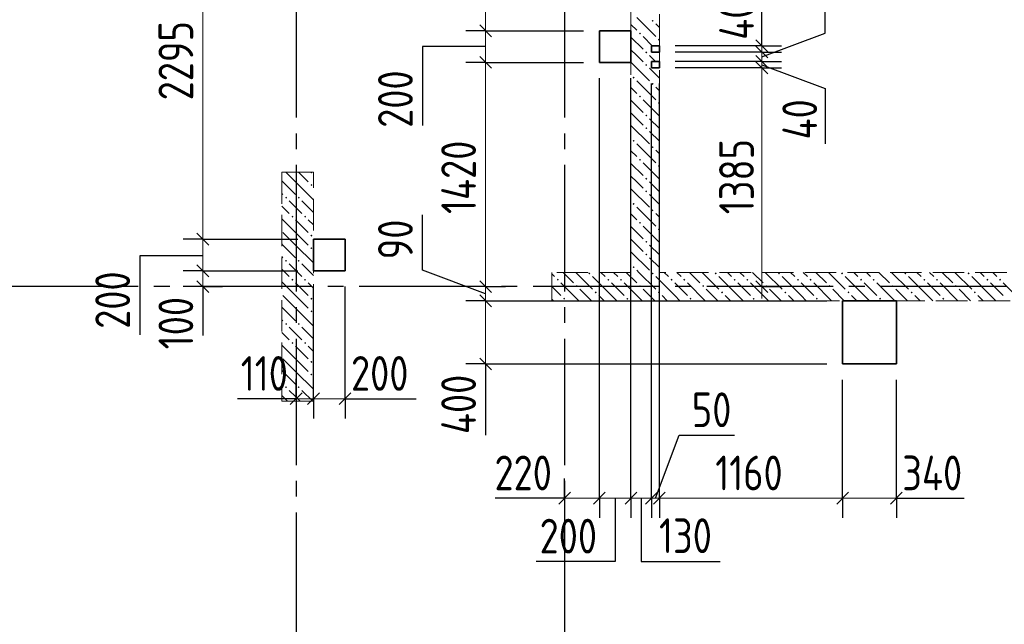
# Model space of a CAD drawing. Header units: millimetres. Extents: x 0 to 31317, y 0 to 42000.
# Tile 8 of 16: x 12874 to 19108, y 21492 to 25320. Entities that reach past the tile are written whole.
import ezdxf

# ---------------------------------------------------------------- set-up
doc = ezdxf.new("R2010")
doc.units = ezdxf.units.MM
doc.linetypes.add('______2', pattern=[270, 200, -70])
doc.linetypes.add('______5', pattern=[1100, 800, -100, 100, -100])
for name, color, linetype, lineweight in [('Standard', 7, 'Continuous', 25), ('ЖБ Пилон', 180, 'Continuous', 25), ('Оси', 40, '______5', 18), ('Размерная выноска', 7, 'Continuous', 13)]:
    doc.layers.add(name, color=color, linetype=linetype, lineweight=lineweight)
doc.layers.add('ЖБ Перекрытие верхний уровень', color=7, linetype='Continuous', lineweight=25, true_color=0xe0e0ff)
doc.layers.add('ЖБ Стена верхний уровень', color=7, linetype='Continuous', lineweight=25, true_color=0x006e00)
doc.styles.add('GOST 2.304-81', font='txt')

msp = doc.modelspace()

# ---------------------------------------------------------------- hatches: boundary and pattern name
at = {"layer": 'ЖБ Пилон', "linetype": 'Continuous', "lineweight": 18, "transparency": 33554687}
for points in [[(14714.5, 24353.1), (14716.3, 24355), (14725.6, 24355), (14727.5, 24353.1), (14721, 24346.6)], [(14714.5, 24273.1), (14721, 24279.6), (14727.5, 24273.1), (14721, 24266.6)], [(14554.4, 24193.1), (14560.9, 24199.6), (14567.4, 24193.1), (14560.9, 24186.6)], [(14634.5, 24193.1), (14640.9, 24199.6), (14647.4, 24193.1), (14640.9, 24186.6)], [(14594.5, 24073.1), (14601, 24079.6), (14607.5, 24073.1), (14601, 24066.6)], [(14674.5, 24073.1), (14681, 24079.6), (14687.5, 24073.1), (14681, 24066.6)], [(14714.5, 23953.1), (14721, 23959.6), (14727.5, 23953.1), (14721, 23946.6)], [(14714.5, 23873.1), (14721, 23879.6), (14727.5, 23873.1), (14721, 23866.6)], [(14554.4, 23793.1), (14560.9, 23799.6), (14567.4, 23793.1), (14560.9, 23786.6)], [(14634.5, 23793.1), (14640.9, 23799.6), (14647.4, 23793.1), (14640.9, 23786.6)], [(14594.5, 23673.1), (14601, 23679.6), (14607.5, 23673.1), (14601, 23666.6)], [(14674.5, 23673.1), (14681, 23679.6), (14687.5, 23673.1), (14681, 23666.6)], [(14714.5, 23553.1), (14721, 23559.6), (14727.5, 23553.1), (14721, 23546.6)], [(14714.5, 23473.1), (14721, 23479.6), (14727.5, 23473.1), (14721, 23466.6)], [(14554.4, 23393.1), (14560.9, 23399.6), (14567.4, 23393.1), (14560.9, 23386.6)], [(14634.5, 23393.1), (14640.9, 23399.6), (14647.4, 23393.1), (14640.9, 23386.6)], [(14594.5, 23273.1), (14601, 23279.6), (14607.5, 23273.1), (14601, 23266.6)], [(14674.5, 23273.1), (14681, 23279.6), (14687.5, 23273.1), (14681, 23266.6)], [(14714.5, 23153.1), (14721, 23159.6), (14727.5, 23153.1), (14721, 23146.6)], [(14714.5, 23073.1), (14721, 23079.6), (14727.5, 23073.1), (14721, 23066.6)], [(14554.4, 22993.1), (14560.9, 22999.6), (14567.4, 22993.1), (14560.9, 22986.6)], [(14634.5, 22993.1), (14640.9, 22999.6), (14647.4, 22993.1), (14640.9, 22986.6)]]:
    msp.add_hatch(color=7, dxfattribs=at).paths.add_polyline_path(points, flags=16)
at = {"layer": 'ЖБ Стена верхний уровень', "linetype": 'Continuous', "lineweight": 18, "transparency": 33554687}
for points in [[(16874.5, 25313.1), (16881, 25319.6), (16887.5, 25313.1), (16881, 25306.6)], [(16794.5, 25233.1), (16801, 25239.6), (16807.5, 25233.1), (16801, 25226.6)], [(16914.5, 25193.1), (16921, 25199.6), (16924, 25196.6), (16924, 25189.7), (16921, 25186.6)], [(16834.5, 25113.1), (16840.9, 25119.6), (16847.4, 25113.1), (16840.9, 25106.6)], [(16834.5, 25033.1), (16840.9, 25039.6), (16847.4, 25033.1), (16840.9, 25026.6)], [(16754.4, 24953.1), (16760.9, 24959.6), (16767.4, 24953.1), (16760.9, 24946.6)], [(16874.5, 24913.1), (16881, 24919.6), (16887.5, 24913.1), (16881, 24906.6)], [(16794.5, 24833.1), (16801, 24839.6), (16807.5, 24833.1), (16801, 24826.6)], [(16914.5, 24793.1), (16921, 24799.6), (16924, 24796.6), (16924, 24789.7), (16921, 24786.6)], [(16834.5, 24713.1), (16840.9, 24719.6), (16847.4, 24713.1), (16840.9, 24706.6)], [(16834.5, 24633.1), (16840.9, 24639.6), (16847.4, 24633.1), (16840.9, 24626.6)], [(16754.4, 24553.1), (16760.9, 24559.6), (16767.4, 24553.1), (16760.9, 24546.6)], [(16874.5, 24513.1), (16881, 24519.6), (16887.5, 24513.1), (16881, 24506.6)], [(16794.5, 24433.1), (16801, 24439.6), (16807.5, 24433.1), (16801, 24426.6)], [(16914.5, 24393.1), (16921, 24399.6), (16924, 24396.6), (16924, 24389.7), (16921, 24386.6)], [(16834.5, 24313.1), (16840.9, 24319.6), (16847.4, 24313.1), (16840.9, 24306.6)], [(16834.5, 24233.1), (16840.9, 24239.6), (16847.4, 24233.1), (16840.9, 24226.6)], [(16754.4, 24153.1), (16760.9, 24159.6), (16767.4, 24153.1), (16760.9, 24146.6)], [(16874.5, 24113.1), (16881, 24119.6), (16887.5, 24113.1), (16881, 24106.6)], [(16794.5, 24033.1), (16801, 24039.6), (16807.5, 24033.1), (16801, 24026.6)], [(16914.5, 23993.1), (16921, 23999.6), (16924, 23996.6), (16924, 23989.7), (16921, 23986.6)], [(16834.5, 23913.1), (16840.9, 23919.6), (16847.4, 23913.1), (16840.9, 23906.6)], [(16834.5, 23833.1), (16840.9, 23839.6), (16847.4, 23833.1), (16840.9, 23826.6)], [(16754.4, 23753.1), (16760.9, 23759.6), (16767.4, 23753.1), (16760.9, 23746.6)], [(16474.5, 23713.1), (16481, 23719.6), (16487.5, 23713.1), (16481, 23706.6)], [(16874.5, 23713.1), (16881, 23719.6), (16887.5, 23713.1), (16881, 23706.6)], [(17274.5, 23713.1), (17281, 23719.6), (17287.5, 23713.1), (17281, 23706.6)], [(17674.5, 23713.1), (17681, 23719.6), (17687.5, 23713.1), (17681, 23706.6)], [(18074.5, 23713.1), (18081, 23719.6), (18087.5, 23713.1), (18081, 23706.6)], [(18474.5, 23713.1), (18481, 23719.6), (18487.5, 23713.1), (18481, 23706.6)], [(18874.5, 23713.1), (18881, 23719.6), (18887.5, 23713.1), (18881, 23706.6)], [(16274.5, 23673.1), (16281, 23679.6), (16287.5, 23673.1), (16281, 23666.6)], [(16394.5, 23633.1), (16401, 23639.6), (16407.5, 23633.1), (16401, 23626.6)], [(16594.5, 23673.1), (16601, 23679.6), (16607.5, 23673.1), (16601, 23666.6)], [(16674.5, 23673.1), (16681, 23679.6), (16687.5, 23673.1), (16681, 23666.6)], [(16794.5, 23633.1), (16801, 23639.6), (16807.5, 23633.1), (16801, 23626.6)], [(16994.5, 23673.1), (17001, 23679.6), (17007.5, 23673.1), (17001, 23666.6)], [(17074.5, 23673.1), (17081, 23679.6), (17087.5, 23673.1), (17081, 23666.6)], [(17194.5, 23633.1), (17201, 23639.6), (17207.5, 23633.1), (17201, 23626.6)], [(17394.5, 23673.1), (17401, 23679.6), (17407.5, 23673.1), (17401, 23666.6)], [(17474.5, 23673.1), (17481, 23679.6), (17487.5, 23673.1), (17481, 23666.6)], [(17594.5, 23633.1), (17601, 23639.6), (17607.5, 23633.1), (17601, 23626.6)], [(17794.5, 23673.1), (17801, 23679.6), (17807.5, 23673.1), (17801, 23666.6)], [(17874.5, 23673.1), (17881, 23679.6), (17887.5, 23673.1), (17881, 23666.6)], [(17994.5, 23633.1), (18001, 23639.6), (18007.5, 23633.1), (18001, 23626.6)], [(18194.5, 23673.1), (18201, 23679.6), (18207.5, 23673.1), (18201, 23666.6)], [(18274.5, 23673.1), (18281, 23679.6), (18287.5, 23673.1), (18281, 23666.6)], [(18394.5, 23633.1), (18401, 23639.6), (18407.5, 23633.1), (18401, 23626.6)], [(18594.5, 23673.1), (18601, 23679.6), (18607.5, 23673.1), (18601, 23666.6)], [(18674.5, 23673.1), (18681, 23679.6), (18687.5, 23673.1), (18681, 23666.6)], [(18794.5, 23633.1), (18801, 23639.6), (18807.5, 23633.1), (18801, 23626.6)], [(18994.5, 23673.1), (19001, 23679.6), (19007.5, 23673.1), (19001, 23666.6)], [(19074.5, 23673.1), (19081, 23679.6), (19087.5, 23673.1), (19081, 23666.6)], [(16514.5, 23593.1), (16521, 23599.6), (16527.5, 23593.1), (16521, 23586.6)], [(16914.5, 23593.1), (16921, 23599.6), (16927.5, 23593.1), (16921, 23586.6)], [(17314.5, 23593.1), (17321, 23599.6), (17327.5, 23593.1), (17321, 23586.6)], [(17714.5, 23593.1), (17721, 23599.6), (17727.5, 23593.1), (17721, 23586.6)], [(18114.5, 23593.1), (18121, 23599.6), (18127.5, 23593.1), (18121, 23586.6)], [(18514.5, 23593.1), (18521, 23599.6), (18527.5, 23593.1), (18521, 23586.6)], [(18914.5, 23593.1), (18921, 23599.6), (18927.4, 23593.1), (18921, 23586.6)], [(16314.5, 23553.1), (16321, 23559.6), (16327.5, 23553.1), (16321, 23546.6)], [(16714.5, 23553.1), (16721, 23559.6), (16727.5, 23553.1), (16721, 23546.6)], [(17114.5, 23553.1), (17121, 23559.6), (17127.5, 23553.1), (17121, 23546.6)], [(17514.5, 23553.1), (17521, 23559.6), (17527.5, 23553.1), (17521, 23546.6)], [(17914.5, 23553.1), (17921, 23559.6), (17927.5, 23553.1), (17921, 23546.6)], [(18314.5, 23553.1), (18321, 23559.6), (18327.5, 23553.1), (18321, 23546.6)], [(18714.5, 23553.1), (18721, 23559.6), (18727.4, 23553.1), (18721, 23546.6)]]:
    msp.add_hatch(color=7, dxfattribs=at).paths.add_polyline_path(points, flags=16)

# ---------------------------------------------------------------- linework, layer by layer
at = {"layer": 'Standard', "color": 7, "linetype": 'Continuous', "lineweight": 13, "transparency": 33554687}
for p, q in [((14034, 26225), (14034, 23930)), ((15824, 26050), (15824, 25250)), ((15824, 25250), (15824, 25050)), ((17572.6, 25155), (17572.6, 25230)), ((15824, 25050), (15824, 23630)), ((17572.6, 25015), (17572.6, 23630)), ((14034, 23930), (14034, 23730)), ((14034, 23730), (14034, 23630)), ((14034, 23630), (14034, 23555)), ((15824, 23630), (15824, 23540)), ((17572.6, 23630), (17572.6, 23555)), ((15824, 23540), (15824, 23140)), ((15824, 23140), (15824, 23065)), ((14624, 22920), (14549, 22920)), ((14734, 22920), (14624, 22920)), ((14934, 22920), (14734, 22920)), ((14934, 22920), (15009, 22920)), ((16324, 22290), (16249, 22290)), ((16544, 22290), (16324, 22290)), ((16744, 22290), (16544, 22290)), ((16874, 22290), (16744, 22290)), ((16924, 22290), (16874, 22290)), ((18084, 22290), (16924, 22290)), ((18424, 22290), (18499, 22290))]:
    msp.add_line(p, q, dxfattribs=at)
at = {"layer": 'Standard', "color": 251, "linetype": 'Continuous', "lineweight": -3, "true_color": 0x656565, "transparency": 33554687}
for p, q in [((15824, 25250), (15699, 25250)), ((15824, 25250), (15949, 25250)), ((15824, 25250), (16444, 25250)), ((17572.6, 25155), (17447.6, 25155)), ((17572.6, 25155), (17697.6, 25155)), ((17572.6, 25115), (17447.6, 25115)), ((17572.6, 25115), (17697.6, 25115)), ((15824, 25050), (15699, 25050)), ((15824, 25050), (15949, 25050)), ((15824, 25050), (16444, 25050)), ((17572.6, 25055), (17447.6, 25055)), ((17572.6, 25015), (17447.6, 25015)), ((17572.6, 25055), (17697.6, 25055)), ((17572.6, 25015), (17697.6, 25015)), ((14034, 23930), (13909, 23930)), ((14034, 23930), (14159, 23930)), ((14034, 23930), (14634, 23930)), ((14034, 23730), (13909, 23730)), ((14034, 23730), (14159, 23730)), ((14034, 23730), (14634, 23730)), ((14034, 23630), (13909, 23630)), ((14034, 23630), (14159, 23630)), ((14034, 23630), (14034, 23630)), ((15824, 23630), (15699, 23630)), ((15824, 23630), (15949, 23630)), ((15824, 23630), (15824, 23630)), ((17572.6, 23630), (17447.6, 23630)), ((17572.6, 23630), (17697.6, 23630)), ((17572.6, 23630), (17572.6, 23630)), ((15824, 23540), (15699, 23540)), ((15824, 23540), (15949, 23540)), ((15824, 23540), (17984, 23540)), ((15824, 23140), (15699, 23140)), ((15824, 23140), (15949, 23140)), ((15824, 23140), (17984, 23140)), ((14624, 22920), (14624, 23045)), ((14734, 22920), (14734, 23045)), ((14934, 22920), (14934, 23045)), ((14624, 22920), (14624, 22795)), ((14624, 22920), (14624, 22920)), ((14734, 22920), (14734, 22795)), ((14934, 22920), (14934, 22795)), ((16324, 22290), (16324, 22415)), ((16544, 22290), (16544, 22415)), ((16744, 22290), (16744, 22415)), ((16874, 22290), (16874, 22415)), ((16924, 22290), (16924, 22415)), ((18084, 22290), (18084, 22415)), ((18424, 22290), (18424, 22415)), ((16324, 22290), (16324, 22165)), ((16324, 22290), (16324, 22290)), ((16544, 22290), (16544, 22165)), ((16744, 22290), (16744, 22165)), ((16874, 22290), (16874, 22165)), ((16924, 22290), (16924, 22165)), ((18084, 22290), (18084, 22165)), ((18424, 22290), (18424, 22165))]:
    msp.add_line(p, q, dxfattribs=at)
at = {"layer": 'Standard', "color": 7, "linetype": 'Continuous', "lineweight": 25, "transparency": 33554687}
for p, q in [((15786.5, 25287.5), (15861.5, 25212.5)), ((17535.1, 25192.5), (17610.1, 25117.5)), ((17535.1, 25152.5), (17610.1, 25077.5)), ((15786.5, 25087.5), (15861.5, 25012.5)), ((17535.1, 25092.5), (17610.1, 25017.5)), ((17535.1, 25052.5), (17610.1, 24977.5)), ((13996.5, 23967.5), (14071.5, 23892.5)), ((13996.5, 23767.5), (14071.5, 23692.5)), ((13996.5, 23667.5), (14071.5, 23592.5)), ((15786.5, 23667.5), (15861.5, 23592.5)), ((17535.1, 23667.5), (17610.1, 23592.5)), ((15786.5, 23577.5), (15861.5, 23502.5)), ((15786.5, 23177.5), (15861.5, 23102.5)), ((14661.5, 22957.5), (14586.5, 22882.5)), ((14771.5, 22957.5), (14696.5, 22882.5)), ((14971.5, 22957.5), (14896.5, 22882.5)), ((16361.5, 22327.5), (16286.5, 22252.5)), ((16581.5, 22327.5), (16506.5, 22252.5)), ((16781.5, 22327.5), (16706.5, 22252.5)), ((16911.5, 22327.5), (16836.5, 22252.5)), ((16961.5, 22327.5), (16886.5, 22252.5)), ((18121.5, 22327.5), (18046.5, 22252.5)), ((18461.5, 22327.5), (18386.5, 22252.5))]:
    msp.add_line(p, q, dxfattribs=at)
at = {"layer": 'Standard', "color": 251, "linetype": 'Continuous', "lineweight": -3, "true_color": 0x656565, "transparency": 33554687}
for points in [[(17572.6, 25155), (17558.5, 25155), (17558.5, 25155), (17555.6, 25155), (17555.6, 25155), (17024, 25155)], [(17572.6, 25115), (17555.6, 25115), (17555.6, 25115), (17024, 25115)], [(17572.6, 25055), (17555.6, 25055), (17555.6, 25055), (17024, 25055)], [(17572.6, 25015), (17555.6, 25015), (17555.6, 25015), (17024, 25015)], [(16544, 22290), (16544, 22307), (16544, 22307), (16544, 24950)], [(16744, 22290), (16744, 22307), (16744, 22307), (16744, 24950)], [(16874, 22290), (16874, 22307), (16874, 22307), (16874, 24915)], [(16924, 22290), (16924, 22307), (16924, 22307), (16924, 24915)], [(14734, 22920), (14734, 22937), (14734, 22937), (14734, 23630)], [(14934, 22920), (14934, 22937), (14934, 22937), (14934, 23630)], [(18084, 22290), (18084, 22307), (18084, 22307), (18084, 22307), (18084, 22307), (18084, 22410.4), (18084, 22410.4), (18084, 23040)], [(18424, 22290), (18424, 22305.8), (18424, 22305.8), (18424, 22306.2), (18424, 22306.2), (18424, 22307), (18424, 22307), (18424, 22307), (18424, 22307), (18424, 22308.4), (18424, 22308.4), (18424, 23040)]]:
    msp.add_lwpolyline(points, dxfattribs=at)
at = {"layer": 'Standard', "color": 7, "linetype": 'Continuous', "lineweight": 13, "transparency": 33554687}
for points in [[(17572.6, 25155), (17572.6, 25136.7), (17572.6, 25136.7), (17572.6, 25115)], [(17572.6, 25115), (17572.6, 25093.4), (17572.6, 25093.4), (17572.6, 25055)], [(17572.6, 25055), (17572.6, 25021), (17572.6, 25021), (17572.6, 25015)], [(18424, 22290), (18200.4, 22290), (18200.4, 22290), (18127.6, 22290), (18127.6, 22290), (18084, 22290)]]:
    msp.add_lwpolyline(points, dxfattribs=at)
at = {"layer": 'ЖБ Перекрытие верхний уровень', "color": 7, "linetype": 'Continuous', "lineweight": 35, "transparency": 33554687}
for p, q in [((16744, 25250), (16544, 25250)), ((16544, 25250), (16544, 25050)), ((16744, 25050), (16744, 25250)), ((16924, 25155), (16874, 25155)), ((16874, 25155), (16874, 25115)), ((16924, 25115), (16924, 25155)), ((16874, 25115), (16924, 25115)), ((16544, 25050), (16744, 25050)), ((16924, 25055), (16874, 25055)), ((16874, 25055), (16874, 25015)), ((16874, 25015), (16924, 25015)), ((16924, 25015), (16924, 25055)), ((14934, 23930), (14734, 23930)), ((14734, 23930), (14734, 23730)), ((14934, 23730), (14934, 23930)), ((14734, 23730), (14934, 23730)), ((18424, 23540), (18084, 23540)), ((18084, 23540), (18084, 23140)), ((18424, 23140), (18424, 23540)), ((18084, 23140), (18424, 23140))]:
    msp.add_line(p, q, dxfattribs=at)
at = {"layer": 'ЖБ Пилон', "color": 253, "linetype": '______2', "lineweight": 13, "true_color": 0xa0a0a0, "transparency": 33554687}
for p, q in [((14534, 24355), (14534, 22905)), ((14734, 24355), (14534, 24355)), ((14734, 22905), (14734, 24355)), ((14534, 22905), (14734, 22905))]:
    msp.add_line(p, q, dxfattribs=at)
at = {"layer": 'ЖБ Пилон', "color": 9, "linetype": 'Continuous', "lineweight": 18, "true_color": 0xc7c7c7, "transparency": 33554687}
for p, q in [((14559.1, 24355), (14621, 24293.1)), ((14639.1, 24355), (14701, 24293.1)), ((14540.9, 24293.1), (14534, 24300.1)), ((14540.9, 24293.1), (14621, 24213.1)), ((14621, 24293.1), (14734, 24180.1)), ((14534, 24220.1), (14540.9, 24213.1)), ((14534, 24140.1), (14581, 24093.1)), ((14621, 24133.1), (14581, 24173.1)), ((14660.9, 24093.1), (14621, 24133.1)), ((14660.9, 24173.1), (14734, 24100.1)), ((14621, 23973.1), (14534, 24060.1)), ((14621, 24053.1), (14701, 23973.1)), ((14701, 24053.1), (14734, 24020.1)), ((14540.9, 23973.1), (14621, 23893.1)), ((14621, 23973.1), (14701, 23893.1)), ((14540.9, 23893.1), (14534, 23900.1)), ((14540.9, 23893.1), (14621, 23813.1)), ((14621, 23893.1), (14734, 23780.1)), ((14534, 23820.1), (14540.9, 23813.1)), ((14621, 23733.1), (14581, 23773.1)), ((14660.9, 23773.1), (14734, 23700.1)), ((14534, 23740.1), (14581, 23693.1)), ((14660.9, 23693.1), (14621, 23733.1)), ((14621, 23573.1), (14534, 23660.1)), ((14621, 23653.1), (14701, 23573.1)), ((14701, 23653.1), (14734, 23620.1)), ((14540.9, 23573.1), (14621, 23493.1)), ((14621, 23573.1), (14701, 23493.1)), ((14540.9, 23493.1), (14534, 23500.1)), ((14540.9, 23493.1), (14621, 23413.1)), ((14621, 23493.1), (14734, 23380.1)), ((14534, 23420.1), (14540.9, 23413.1)), ((14534, 23340.1), (14581, 23293.1)), ((14621, 23333.1), (14581, 23373.1)), ((14660.9, 23293.1), (14621, 23333.1)), ((14660.9, 23373.1), (14734, 23300.1)), ((14621, 23173.1), (14534, 23260.1)), ((14621, 23253.1), (14701, 23173.1)), ((14701, 23253.1), (14734, 23220.1)), ((14540.9, 23173.1), (14621, 23093.1)), ((14621, 23173.1), (14701, 23093.1)), ((14540.9, 23093.1), (14534, 23100.1)), ((14540.9, 23093.1), (14621, 23013.1)), ((14621, 23093.1), (14734, 22980.1)), ((14534, 23020.1), (14540.9, 23013.1)), ((14534, 22940.1), (14569.1, 22905)), ((14621, 22933.1), (14581, 22973.1)), ((14660.9, 22973.1), (14729.1, 22905)), ((14649.1, 22905), (14621, 22933.1))]:
    msp.add_line(p, q, dxfattribs=at)
at = {"layer": 'ЖБ Стена верхний уровень', "color": 251, "linetype": '______2', "lineweight": 13, "true_color": 0x656565, "transparency": 33554687}
for p, q in [((16744, 26250), (16744, 23720)), ((16924, 25155), (16924, 26250)), ((16924, 25155), (16874, 25155)), ((16874, 25155), (16874, 25115)), ((16874, 25115), (16924, 25115)), ((16924, 25055), (16924, 25115)), ((16924, 25055), (16874, 25055)), ((16874, 25055), (16874, 25015)), ((16874, 25015), (16924, 25015)), ((16924, 23720), (16924, 25015)), ((16744, 23720), (16244, 23720)), ((16244, 23720), (16244, 23540)), ((21824, 23720), (16924, 23720)), ((16244, 23540), (21824, 23540))]:
    msp.add_line(p, q, dxfattribs=at)
at = {"layer": 'ЖБ Стена верхний уровень', "color": 9, "linetype": 'Continuous', "lineweight": 18, "true_color": 0xc7c7c7, "transparency": 33554687}
for p, q in [((16781, 25333.1), (16901, 25213.1)), ((16744, 25290.1), (16781, 25253.1)), ((16924, 25270.1), (16901, 25293.1)), ((16744, 25210.1), (16821, 25133.1)), ((16879.1, 25155), (16821, 25213.1)), ((16781, 25093.1), (16744, 25130.1)), ((16821, 25053.1), (16781, 25093.1)), ((16860.9, 25093.1), (16899.1, 25055)), ((16924, 25110.1), (16919.1, 25115)), ((16744, 25050.1), (16860.9, 24933.1)), ((16860.9, 25013.1), (16924, 24950.1)), ((16744, 24890.1), (16781, 24853.1)), ((16781, 24933.1), (16901, 24813.1)), ((16924, 24870.1), (16901, 24893.1)), ((16744, 24810.1), (16821, 24733.1)), ((16924, 24710.1), (16821, 24813.1)), ((16781, 24693.1), (16744, 24730.1)), ((16821, 24653.1), (16781, 24693.1)), ((16860.9, 24693.1), (16924, 24630.1)), ((16744, 24650.1), (16860.9, 24533.1)), ((16860.9, 24613.1), (16924, 24550.1)), ((16781, 24533.1), (16901, 24413.1)), ((16744, 24490.1), (16781, 24453.1)), ((16924, 24470.1), (16901, 24493.1)), ((16744, 24410.1), (16821, 24333.1)), ((16924, 24310.1), (16821, 24413.1)), ((16781, 24293.1), (16744, 24330.1)), ((16744, 24250.1), (16860.9, 24133.1)), ((16821, 24253.1), (16781, 24293.1)), ((16860.9, 24293.1), (16924, 24230.1)), ((16860.9, 24213.1), (16924, 24150.1)), ((16781, 24133.1), (16901, 24013.1)), ((16744, 24090.1), (16781, 24053.1)), ((16924, 24070.1), (16901, 24093.1)), ((16744, 24010.1), (16821, 23933.1)), ((16924, 23910.1), (16821, 24013.1)), ((16781, 23893.1), (16744, 23930.1)), ((16821, 23853.1), (16781, 23893.1)), ((16860.9, 23893.1), (16924, 23830.1)), ((16744, 23850.1), (16860.9, 23733.1)), ((16860.9, 23813.1), (16924, 23750.1)), ((16260.9, 23693.1), (16244, 23710.1)), ((16314.1, 23720), (16381, 23653.1)), ((16394.1, 23720), (16501, 23613.1)), ((16621, 23573.1), (16501, 23693.1)), ((16554.1, 23720), (16581, 23693.1)), ((16660.9, 23693.1), (16634.1, 23720)), ((16714.1, 23720), (16781, 23653.1)), ((16781, 23733.1), (16794.1, 23720)), ((16794.1, 23720), (16901, 23613.1)), ((17021, 23573.1), (16901, 23693.1)), ((16954.1, 23720), (16981, 23693.1)), ((17060.9, 23693.1), (17034.1, 23720)), ((17114.1, 23720), (17181, 23653.1)), ((17194.1, 23720), (17301, 23613.1)), ((17421, 23573.1), (17301, 23693.1)), ((17354.1, 23720), (17381, 23693.1)), ((17460.9, 23693.1), (17434.1, 23720)), ((17514.1, 23720), (17581, 23653.1)), ((17594.1, 23720), (17701, 23613.1)), ((17821, 23573.1), (17701, 23693.1)), ((17754.1, 23720), (17781, 23693.1)), ((17860.9, 23693.1), (17834.1, 23720)), ((17914.1, 23720), (17981, 23653.1)), ((17994.1, 23720), (18101, 23613.1)), ((18221, 23573.1), (18101, 23693.1)), ((18154.1, 23720), (18181, 23693.1)), ((18260.9, 23693.1), (18234.1, 23720)), ((18314.1, 23720), (18381, 23653.1)), ((18394.1, 23720), (18501, 23613.1)), ((18621, 23573.1), (18501, 23693.1)), ((18554.1, 23720), (18581, 23693.1)), ((18660.9, 23693.1), (18634.1, 23720)), ((18714.1, 23720), (18781, 23653.1)), ((18794.1, 23720), (18901, 23613.1)), ((19021, 23573.1), (18901, 23693.1)), ((18954.1, 23720), (18981, 23693.1)), ((19060.9, 23693.1), (19034.1, 23720)), ((16244, 23630.1), (16301, 23573.1)), ((16301, 23653.1), (16414.1, 23540)), ((16621, 23653.1), (16701, 23573.1)), ((16701, 23653.1), (16814.1, 23540)), ((17021, 23653.1), (17101, 23573.1)), ((17101, 23653.1), (17214.1, 23540)), ((17421, 23653.1), (17501, 23573.1)), ((17501, 23653.1), (17614.1, 23540)), ((17821, 23653.1), (17901, 23573.1)), ((17901, 23653.1), (18014.1, 23540)), ((18221, 23653.1), (18301, 23573.1)), ((18301, 23653.1), (18414.1, 23540)), ((18621, 23653.1), (18701, 23573.1)), ((18701, 23653.1), (18814.1, 23540)), ((19021, 23653.1), (19101, 23573.1)), ((19101, 23653.1), (19214.1, 23540)), ((16494.1, 23540), (16421, 23613.1)), ((16540.9, 23573.1), (16574.1, 23540)), ((16621, 23573.1), (16654.1, 23540)), ((16894.1, 23540), (16821, 23613.1)), ((16940.9, 23573.1), (16974.1, 23540)), ((17021, 23573.1), (17054.1, 23540)), ((17294.1, 23540), (17221, 23613.1)), ((17340.9, 23573.1), (17374.1, 23540)), ((17421, 23573.1), (17454.1, 23540)), ((17694.1, 23540), (17621, 23613.1)), ((17740.9, 23573.1), (17774.1, 23540)), ((17821, 23573.1), (17854.1, 23540)), ((18094.1, 23540), (18021, 23613.1)), ((18140.9, 23573.1), (18174.1, 23540)), ((18221, 23573.1), (18254.1, 23540)), ((18494.1, 23540), (18421, 23613.1)), ((18540.9, 23573.1), (18574.1, 23540)), ((18621, 23573.1), (18654.1, 23540)), ((18894.1, 23540), (18821, 23613.1)), ((18940.9, 23573.1), (18974.1, 23540)), ((19021, 23573.1), (19054.1, 23540)), ((16244, 23550.1), (16254.1, 23540))]:
    msp.add_line(p, q, dxfattribs=at)
at = {"layer": 'Оси', "color": 8, "linetype": '______5', "lineweight": -3, "transparency": 33554687}
for p, q in [((14624, 38700), (14624, 14930)), ((16324, 38700), (16324, 14930)), ((26824, 23630), (4600, 23630))]:
    msp.add_line(p, q, dxfattribs=at)
at = {"layer": 'Размерная выноска', "color": 7, "linetype": 'Continuous', "lineweight": 25, "transparency": 33554687}
for p, q in [((17572.6, 25155), (17572.6, 25485)), ((14034, 23630), (14034, 23320)), ((15824, 23140), (15824, 22690)), ((14624, 22920), (14254, 22920)), ((14934, 22920), (15384, 22920)), ((16324, 22290), (15884, 22290)), ((18424, 22290), (18854, 22290))]:
    msp.add_line(p, q, dxfattribs=at)
for points in [[(17572.6, 25085), (17972.6, 25235), (17972.6, 25585)], [(15824, 25150), (15424, 25150), (15424, 24650)], [(17572.6, 25035), (17972.6, 24885), (17972.6, 24535)], [(15824, 23585), (15424, 23735), (15424, 24085)], [(14034, 23825), (13634, 23825), (13634, 23325)], [(16899, 22290), (17049, 22690), (17399, 22690)], [(16644, 22290), (16644, 21890), (16144, 21890)], [(16809, 22290), (16809, 21890), (17309, 21890)]]:
    msp.add_lwpolyline(points, dxfattribs=at)

# ---------------------------------------------------------------- texts
at = {"layer": 'Standard', "color": 7, "linetype": 'Continuous', "lineweight": 25, "transparency": 33554687, "char_height": 220, "attachment_point": 7, "rotation": 90, "style": 'GOST 2.304-81'}
for s, insert, width in [('40', (17522.6, 25192.5), 391.311), ('2295', (13972.9, 24809.2), 657.046), ('200', (15362.9, 24635.2), 531.973), ('40', (17922.6, 24561.6), 391.305), ('1420', (15762.9, 24089.8), 625.735), ('1385', (17522.6, 24088), 594.595), ('90', (15362.9, 23802.5), 391.317), ('200', (13572.9, 23362.5), 531.967), ('100', (13972.9, 23232.8), 485.085), ('400', (15762.9, 22695.9), 531.973)]:
    msp.add_mtext(s, dxfattribs=dict(at, insert=insert, width=width))
at = {"layer": 'Standard', "color": 7, "linetype": 'Continuous', "lineweight": 25, "transparency": 33554687, "char_height": 220, "attachment_point": 7, "style": 'GOST 2.304-81'}
for s, insert, width in [('110', (14273.7, 22970), 438.198), ('200', (14971.5, 22970), 531.967), ('50', (17129.3, 22740), 375.741), ('220', (15879.9, 22340), 531.96), ('1160', (17277.2, 22340), 578.848), ('340', (18461.5, 22340), 516.396), ('200', (16165.4, 21940), 531.973), ('130', (16921.5, 21942.6), 469.509)]:
    msp.add_mtext(s, dxfattribs=dict(at, insert=insert, width=width))

doc.saveas('drawing.dxf')
